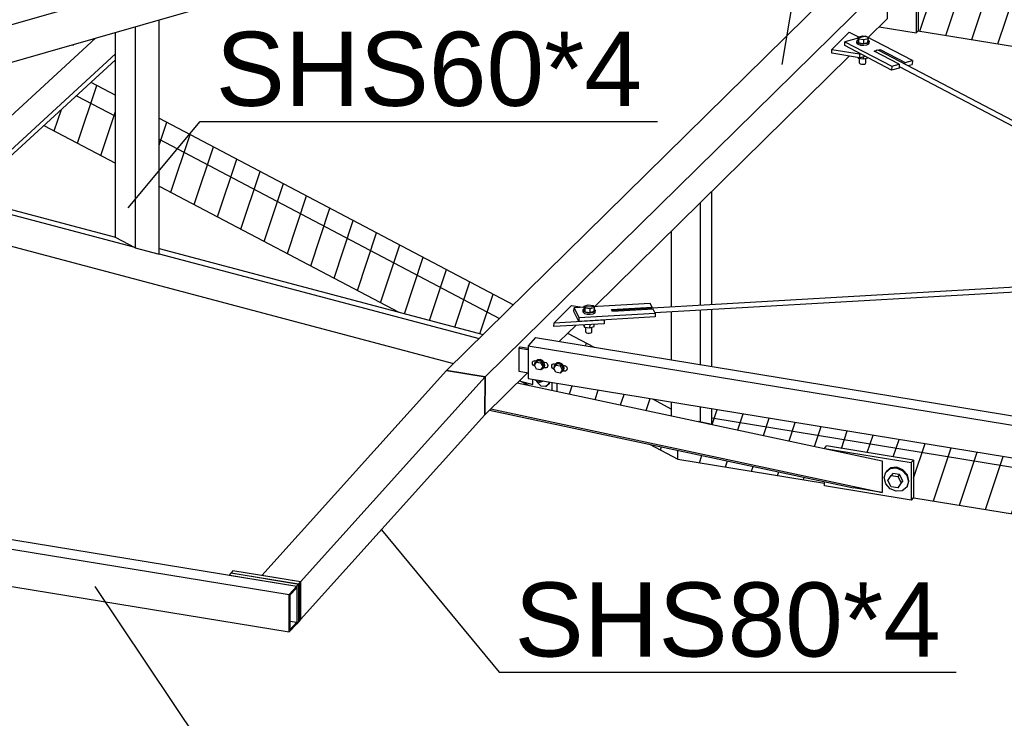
# Model space of a CAD drawing. Header units: millimetres. Extents: x 60 to 119230, y 44 to 9810.
# Tile 22 of 33: x 61146 to 63048, y 2307 to 3657. Entities that reach past the tile are written whole.
import ezdxf

# ---------------------------------------------------------------- set-up
doc = ezdxf.new("R2010")
doc.units = ezdxf.units.MM
doc.styles.add('Arial', font='ARIAL.TTF', dxfattribs={"height": 0.2})
pattern_1 = [(71.565, (63195.267, 7483.65), (-59.53125, -19.84375), [])]
pattern_2 = [(71.565, (66152.465, 863.774), (-59.53125, -19.84375), [])]

# ---------------------------------------------------------------- blocks, each defined once
blk = doc.blocks.new('Part-10304 - 9115')
at = {"color": 7}
for p, q in [((62216.5, 3093.2), (62216.7, 3100.6)), ((62363.9, 3109), (62216.7, 3100.6)), ((62216.7, 3100.6), (62226.1, 3081.6)), ((62289.2, 3096.9), (62367.7, 3101.4)), ((62367.7, 3101.4), (62363.9, 3109)), ((62367.7, 3100.4), (62367.7, 3101.4)), ((62226, 3074.2), (62216.5, 3093.2)), ((62373.3, 3082.7), (62226, 3074.2)), ((62226.1, 3081.6), (62226, 3074.2)), ((62226.1, 3081.6), (62373.4, 3090)), ((62291.1, 3093.1), (62289.2, 3096.9)), ((62369.6, 3097.6), (62291.1, 3093.1)), ((62373.4, 3090), (62369.6, 3097.6)), ((62373.4, 3090), (62373.3, 3082.7))]:
    blk.add_line(p, q, dxfattribs=at)
blk = doc.blocks.new('Part-10297 - 9115')
at = {"color": 7}
for p, q in [((62289.7, 3096), (63610.4, 3171.9)), ((62372.7, 3091.4), (63615, 3162.9)), ((62290.2, 3095.9), (62289.7, 3095.9)), ((62290.6, 3094.1), (62290.2, 3095.9))]:
    blk.add_line(p, q, dxfattribs=at)
blk = doc.blocks.new('Part-10019 - 9115')
at = {"color": 7}
for p, q in [((61089, 3724.7), (61224.8, 3849.9)), ((61250, 3836.6), (61224.8, 3849.9)), ((61070, 3670.7), (61250, 3836.6)), ((61074.7, 3672.1), (61250, 3833.6)), ((61250, 3833.6), (61250, 3836.6)), ((61032.6, 3672.8), (61046.2, 3685.3)), ((60763.2, 3388), (60891.2, 3506)), ((60765.7, 3387.3), (60895.9, 3507.3)), ((60752.8, 3414.9), (60818.6, 3475.5))]:
    blk.add_line(p, q, dxfattribs=at)
blk = doc.blocks.new('Part-10041 - 9115')
at = {"color": 7}
for p, q in [((61450.6, 4004.8), (59810.1, 3438.1)), ((61482.1, 3988.2), (61450.6, 4004.8)), ((59841.5, 3421.5), (61482.1, 3988.2)), ((61482.1, 3943), (61482.1, 3988.2)), ((61482.1, 3943), (59850.6, 3379.4)), ((59810.1, 3438.1), (59841.5, 3421.5)), ((59850.6, 3379.4), (59841.5, 3421.5))]:
    blk.add_line(p, q, dxfattribs=at)
blk = doc.blocks.new('Bolt-10291 - 9115')
at = {"color": 7}
for p, q in [((62762.9, 3614.6), (62763.8, 3616.9)), ((62765.2, 3612.3), (62762.9, 3614.6)), ((62762.9, 3611.8), (62762.9, 3614.6)), ((62763.8, 3616.9), (62765.3, 3617.6)), ((62765.2, 3616.7), (62765.4, 3623.6)), ((62765.2, 3616.7), (62766.5, 3612.7)), ((62765.4, 3623.6), (62773.7, 3625.9)), ((62766.7, 3619.6), (62765.4, 3623.6)), ((62766.5, 3612.7), (62766.7, 3619.6)), ((62766.5, 3612.7), (62776.1, 3611)), ((62776.2, 3617.9), (62766.7, 3619.6)), ((62773.7, 3625.9), (62783.2, 3624.1)), ((62776.1, 3611), (62776.2, 3617.9)), ((62776.1, 3611), (62784.4, 3613.2)), ((62784.5, 3620.2), (62776.2, 3617.9)), ((62785.9, 3613), (62782.1, 3611.2)), ((62783.2, 3624.1), (62784.5, 3620.2)), ((62784.4, 3613.2), (62784.5, 3620.2)), ((62784.5, 3617.5), (62786.7, 3615.3)), ((62785.8, 3610.2), (62786.7, 3612.6)), ((62786.7, 3615.3), (62785.9, 3613)), ((62786.7, 3612.6), (62786.7, 3615.3)), ((62762.9, 3611.8), (62765.2, 3609.6)), ((62770.1, 3610.8), (62765.2, 3612.3)), ((62765.2, 3609.6), (62770.1, 3608)), ((62776.3, 3610.4), (62770.1, 3610.8)), ((62770.1, 3608), (62776.2, 3607.6)), ((62776.2, 3607.6), (62782, 3608.4)), ((62782.1, 3611.2), (62776.3, 3610.4)), ((62782, 3608.4), (62785.8, 3610.2)), ((62765.2, 3584), (62765.5, 3583)), ((62765.5, 3583), (62765.5, 3584)), ((62765.5, 3583), (62775.6, 3581.2)), ((62768.1, 3573.2), (62768.2, 3582.5)), ((62775.6, 3581.2), (62775.7, 3585.7)), ((62775.6, 3581.2), (62784.3, 3583.6)), ((62780, 3573.6), (62780.1, 3582.4)), ((62784.3, 3583.6), (62784.3, 3583.8)), ((62768.1, 3573.2), (62769.2, 3572.1)), ((62769.2, 3572.1), (62771.7, 3571.3)), ((62771.7, 3571.3), (62774.7, 3571.1)), ((62774.7, 3571.1), (62777.6, 3571.5)), ((62777.6, 3571.5), (62779.5, 3572.4)), ((62779.5, 3572.4), (62780, 3573.6))]:
    blk.add_line(p, q, dxfattribs=at)
blk = doc.blocks.new('Part-10255 - 9115')
at = {"color": 7}
for p, q in [((61614.1, 2582.9), (61970.7, 2979.1)), ((62045.4, 2966.9), (61688.8, 2570.7)), ((61970.7, 2979.1), (62045.4, 2966.9)), ((62045.4, 2966.9), (62044.6, 2893.8)), ((62044.6, 2893.8), (61688.8, 2498.3)), ((61688.8, 2570.7), (61614.1, 2582.9)), ((61688.8, 2498.3), (61688.8, 2570.7))]:
    blk.add_line(p, q, dxfattribs=at)
blk = doc.blocks.new('Part-10196 - 9115')
h = blk.add_hatch()
h.set_pattern_fill('', color=96, scale=50, angle=45, style=0, pattern_type=0)
h.set_pattern_definition(pattern_1)
h.paths.add_polyline_path([(61331.4, 3511.1), (61283.8, 3536.1), (61255.7, 3510.3), (61252.8, 3507.6), (61193.2, 3452.8), (61331.4, 3380)])
h = blk.add_hatch()
h.set_pattern_fill('', color=96, scale=50, angle=45, style=0, pattern_type=0)
h.set_pattern_definition(pattern_1)
h.paths.add_polyline_path([(61415.7, 3335.5), (61878.2, 3091.9), (61914.5, 3082.3), (61978.4, 3065.3), (62041.2, 3048.6), (62072.9, 3079.8), (62099.8, 3106.3), (61415.7, 3466.6)])
h = blk.add_hatch()
h.set_pattern_fill('', color=96, scale=50, angle=45, style=0, pattern_type=0)
h.set_pattern_definition(pattern_1)
h.paths.add_polyline_path([(62255.6, 3024.2), (62204.4, 3051.2), (62188.3, 3035.2)])
h = blk.add_hatch()
h.set_pattern_fill('', color=96, scale=50, angle=45, style=0, pattern_type=0)
h.set_pattern_definition(pattern_1)
h.paths.add_polyline_path([(62405.1, 2918.1), (62404.8, 2918.2), (62333.8, 2929.8), (62235, 2946), (62184.1, 2954.3), (62184.1, 2939), (62405.1, 2891.8)])
h = blk.add_hatch()
h.set_pattern_fill('', color=96, scale=50, angle=45, style=0, pattern_type=0)
h.set_pattern_definition(pattern_1)
h.paths.add_polyline_path([(62417.2, 2808), (62417.2, 2825.1), (62413.6, 2825.9), (62392.8, 2830.3), (62362.5, 2836.8)])
at = {"color": 96}
for p, q in [((61283.8, 3536.1), (61331.4, 3511.1)), ((61255.7, 3510.3), (61331.4, 3470.4)), ((61415.7, 3466.6), (62099.8, 3106.3)), ((61193.2, 3452.8), (61331.4, 3380)), ((61415.7, 3426), (62072.9, 3079.8)), ((61415.7, 3335.5), (61878.2, 3091.9)), ((62204.4, 3051.2), (62255.6, 3024.2)), ((62368.3, 2924.2), (62405.1, 2904.8)), ((62362.5, 2836.8), (62417.2, 2808)), ((62417.2, 2808), (62417.2, 2825.1))]:
    blk.add_line(p, q, dxfattribs=at)
blk = doc.blocks.new('Part-10197 - 9115')
h = blk.add_hatch()
h.set_pattern_fill('', color=96, scale=50, angle=45, style=0, pattern_type=0)
h.set_pattern_definition([(71.56505, (68785.03, -1205.953), (-59.53125, -19.84375), [])])
h.paths.add_polyline_path([(68508.6, 2714.1), (68544.4, 2753.9), (68544.4, 2844.4), (62403.4, 3849.9), (62417.2, 3802), (62415.7, 3802.8), (62417.2, 3802), (62417.2, 3711.5), (62671.8, 3669.8), (62677.8, 3675.7), (62690.7, 3688.4), (62690.7, 3752.7), (62695, 3757.5), (62881.7, 3726.9), (62881.7, 3636.5), (62880.9, 3635.6), (65166.3, 3261.4), (65272, 3267.5), (65272.5, 3291.9), (65272.5, 3292.4), (65277.9, 3292.7), (65277.9, 3293.7), (65330, 3296.7), (65330.1, 3296.3), (65352.3, 3318.1), (65399, 3310.5), (65399, 3265.2), (65368.4, 3235.1), (65362.5, 3229.3)])
at = {"color": 96}
blk.add_line((62880.9, 3635.6), (65166.3, 3261.4), dxfattribs=at)
blk = doc.blocks.new('Part-10198 - 9115')
h = blk.add_hatch()
h.set_pattern_fill('', color=96, scale=50, angle=45, style=0, pattern_type=0)
h.set_pattern_definition(pattern_2)
h.paths.add_polyline_path([(65355.7, 2326.8), (65219.4, 2355.9), (64639.1, 2479.9), (64639.1, 2561.4), (64636.9, 2561.8), (64629.8, 2553.9), (62482.7, 2905.5), (62482.7, 2875.4), (62478, 2876.2), (62700.1, 2828.7), (62704.4, 2833.5), (62872.4, 2806), (62872.4, 2733.6), (62872.3, 2733.5)])
h = blk.add_hatch()
h.set_pattern_fill('', color=96, scale=50, angle=45, style=0, pattern_type=0)
h.set_pattern_definition(pattern_2)
h.paths.add_polyline_path([(62700.1, 2761.6), (62700.1, 2764.7), (62624.2, 2780.9), (62417.2, 2825.1), (62417.2, 2808)])
at = {"color": 96}
for p, q in [((62482.7, 2887.7), (64639.1, 2534.6)), ((62417.2, 2808), (62417.2, 2825.1)), ((62417.2, 2808), (62700.1, 2761.6)), ((62872.3, 2733.5), (62872.8, 2733.4)), ((62872.8, 2733.4), (65355.7, 2326.8))]:
    blk.add_line(p, q, dxfattribs=at)
blk = doc.blocks.new('Bolt-10251 - 9115')
at = {"color": 7}
for p, q in [((62141.4, 2960.7), (62141.2, 2961.4)), ((62150.2, 2956.1), (62141.4, 2960.7)), ((62145.7, 2956.5), (62144.4, 2959.1)), ((62153.6, 2949.3), (62145.7, 2956.5)), ((62150.2, 2956.1), (62152, 2959.6)), ((62157.6, 2958.7), (62150.2, 2956.1)), ((62161.4, 2948.2), (62153.6, 2949.3)), ((62167.2, 2953.4), (62161.4, 2948.2)), ((62161.4, 2948.2), (62163.8, 2949)), ((62163.8, 2949), (62169.5, 2954.2)), ((62167.9, 2957), (62167.2, 2953.4)), ((62169.5, 2954.2), (62170, 2956.6))]:
    blk.add_line(p, q, dxfattribs=at)
blk = doc.blocks.new('Bolt-10313 - 9115')
at = {"color": 7}
for p, q in [((62136.4, 2993.8), (62136.8, 2995.8)), ((62136.8, 2991.7), (62136.4, 2993.8)), ((62136.8, 2995.8), (62138, 2997.4)), ((62138, 2989.7), (62136.8, 2991.7)), ((62138, 2997.4), (62139.8, 2998.2)), ((62139.8, 2988.2), (62138, 2989.7)), ((62139.8, 2998.2), (62142, 2998.3)), ((62141, 2987.8), (62139.8, 2988.2)), ((62140.2, 2989.3), (62144.2, 2995.4)), ((62144.2, 2981.9), (62140.2, 2989.3)), ((62141.2, 2992.1), (62142.5, 2996.4)), ((62141.5, 2991.2), (62141.2, 2992.1)), ((62142, 2998.3), (62144.1, 2997.9)), ((62142.5, 2996.4), (62145.9, 2999.2)), ((62142.5, 2996.4), (62143.2, 2997.2)), ((62146.6, 2999.9), (62143.2, 2997.2)), ((62146.5, 2998), (62144.2, 2995.4)), ((62144.2, 2995.4), (62152.3, 2994.1)), ((62145.9, 2999.2), (62150.6, 2999.6)), ((62154.6, 2996.7), (62146.5, 2998)), ((62151.3, 3000.4), (62146.6, 2999.9)), ((62150.6, 2999.6), (62155.2, 2997.6)), ((62156, 2998.4), (62151.3, 3000.4)), ((62154.6, 2996.7), (62152.3, 2994.1)), ((62152.3, 2994.1), (62156.4, 2986.7)), ((62156.4, 2986.7), (62152.3, 2980.6)), ((62158.7, 2989.2), (62154.6, 2996.7)), ((62158.7, 2989.2), (62154.6, 2983.1)), ((62155.2, 2997.6), (62158.7, 2993.8)), ((62159.4, 2994.6), (62156, 2998.4)), ((62158.7, 2989.2), (62156.4, 2986.7)), ((62158.4, 2995.6), (62160.6, 2995.2)), ((62158.7, 2993.8), (62159.9, 2989)), ((62159.9, 2989), (62158.7, 2984.7)), ((62158.7, 2984.7), (62159.4, 2985.5)), ((62160.6, 2989.8), (62159.4, 2994.6)), ((62159.4, 2985.5), (62160.6, 2989.8)), ((62160.6, 2995.2), (62162.8, 2994.5)), ((62162.8, 2994.5), (62164.6, 2993)), ((62164.6, 2985.3), (62162.8, 2984.5)), ((62164.6, 2993), (62165.8, 2991.1)), ((62165.8, 2986.9), (62164.6, 2985.3)), ((62165.8, 2991.1), (62166.2, 2988.9)), ((62166.2, 2988.9), (62165.8, 2986.9)), ((62173.7, 2987.7), (62174.1, 2989.7)), ((62174.1, 2985.5), (62173.7, 2987.7)), ((62174.1, 2989.7), (62175.3, 2991.3)), ((62175.3, 2983.6), (62174.1, 2985.5)), ((62175.3, 2991.3), (62177.2, 2992.1)), ((62177.2, 2992.1), (62179.3, 2992.2)), ((62177.5, 2983.2), (62181.6, 2989.3)), ((62178.6, 2986), (62179.8, 2990.3)), ((62178.8, 2985.1), (62178.6, 2986)), ((62179.3, 2992.2), (62181.5, 2991.8)), ((62179.8, 2990.3), (62183.3, 2993)), ((62179.8, 2990.3), (62180.6, 2991.1)), ((62184, 2993.8), (62180.6, 2991.1)), ((62183.9, 2991.9), (62181.6, 2989.3)), ((62181.6, 2989.3), (62189.7, 2988)), ((62183.3, 2993), (62187.9, 2993.5)), ((62192, 2990.6), (62183.9, 2991.9)), ((62188.6, 2994.3), (62184, 2993.8)), ((62187.9, 2993.5), (62192.6, 2991.5)), ((62193.3, 2992.3), (62188.6, 2994.3)), ((62192, 2990.6), (62189.7, 2988)), ((62189.7, 2988), (62193.7, 2980.6)), ((62196, 2983.1), (62192, 2990.6)), ((62192.6, 2991.5), (62196, 2987.6)), ((62196.7, 2988.4), (62193.3, 2992.3)), ((62195.8, 2989.5), (62198, 2989.1)), ((62196, 2987.6), (62197.3, 2982.9)), ((62198, 2983.7), (62196.7, 2988.4)), ((62198, 2989.1), (62200.1, 2988.4)), ((62200.1, 2988.4), (62201.9, 2986.9)), ((62201.9, 2986.9), (62203.1, 2984.9)), ((62152.3, 2980.6), (62144.2, 2981.9)), ((62154.6, 2983.1), (62152.3, 2980.6)), ((62155.2, 2982), (62153.4, 2981.8)), ((62158.7, 2984.7), (62155.2, 2982)), ((62160.6, 2984.4), (62158.7, 2984.7)), ((62162.8, 2984.5), (62160.6, 2984.4)), ((62177.2, 2982.1), (62175.3, 2983.6)), ((62178.4, 2981.7), (62177.2, 2982.1)), ((62181.6, 2975.8), (62177.5, 2983.2)), ((62189.7, 2974.4), (62181.6, 2975.8)), ((62193.7, 2980.6), (62189.7, 2974.4)), ((62192, 2977), (62189.7, 2974.4)), ((62192.6, 2975.8), (62190.8, 2975.7)), ((62196, 2983.1), (62192, 2977)), ((62196, 2978.6), (62192.6, 2975.8)), ((62196, 2983.1), (62193.7, 2980.6)), ((62197.3, 2982.9), (62196, 2978.6)), ((62196, 2978.6), (62196.7, 2979.4)), ((62198, 2978.3), (62196, 2978.6)), ((62196.7, 2979.4), (62198, 2983.7)), ((62200.1, 2978.3), (62198, 2978.3)), ((62201.9, 2979.2), (62200.1, 2978.3)), ((62203.1, 2980.8), (62201.9, 2979.2)), ((62203.1, 2984.9), (62203.6, 2982.8)), ((62203.6, 2982.8), (62203.1, 2980.8))]:
    blk.add_line(p, q, dxfattribs=at)
blk = doc.blocks.new('Part-10233 - 9115')
at = {"color": 7}
for p, q in [((60394.3, 3476.7), (62092.9, 3964.6)), ((62092.9, 3964.6), (62143.3, 3938.1)), ((62143.3, 3938.1), (60444.7, 3450.2)), ((62143.3, 3938.1), (62143.3, 3865.6)), ((62143.3, 3865.6), (60443.1, 3377.3)), ((60444.7, 3450.2), (60394.3, 3476.7)), ((60443.1, 3377.3), (60444.7, 3450.2))]:
    blk.add_line(p, q, dxfattribs=at)
blk = doc.blocks.new('Part-10235 - 9115')
at = {"color": 7}
for p, q in [((60616.3, 3427), (61331.4, 3237.1)), ((60598.5, 3421.9), (61366, 3218.1)), ((60487.6, 3390), (61984.3, 2992.6)), ((61415.7, 3214.7), (62041.2, 3048.6)), ((61415.7, 3204.9), (62033.3, 3040.9)), ((62110.8, 2959), (62137, 2952)), ((62137, 2952), (62137, 2962))]:
    blk.add_line(p, q, dxfattribs=at)
blk = doc.blocks.new('Part-10236 - 9115')
at = {"color": 7}
for p, q in [((61415.7, 3204), (61415.7, 3656.6)), ((61331.4, 3236.3), (61331.4, 3632.4)), ((61369.1, 3643.2), (61369.1, 3216.4)), ((61369.1, 3216.4), (61331.4, 3236.3)), ((61369.1, 3216.4), (61415.7, 3204))]:
    blk.add_line(p, q, dxfattribs=at)
blk = doc.blocks.new('Part-11697 - 9115')
at = {"color": 7}
for p, q in [((60977.1, 3331.2), (61292.7, 3621.3)), ((61032.7, 3316.4), (61331.4, 3590.9)), ((61042.1, 3313.9), (61331.4, 3579.8))]:
    blk.add_line(p, q, dxfattribs=at)
blk = doc.blocks.new('Part-10250 - 9115')
at = {"color": 7}
for p, q in [((62115.9, 2957.6), (62128.8, 2950.8)), ((62174.8, 2941), (62174.8, 2955.9)), ((62184.1, 2939), (62184.1, 2954.3))]:
    blk.add_line(p, q, dxfattribs=at)
blk = doc.blocks.new('Part-10252 - 9115')
at = {"color": 7}
for p, q in [((61970.7, 2979.1), (62746.7, 3743.6)), ((62821.4, 3731.4), (62045.4, 2966.9)), ((62746.7, 3743.6), (62821.4, 3731.4)), ((62821.4, 3731.4), (62821.4, 3658.9)), ((62784.8, 3622.8), (62821.4, 3658.9)), ((62256.9, 3102.9), (62748.2, 3586.8)), ((62188.3, 3035.2), (62220, 3066.5)), ((62045.4, 2966.9), (61970.7, 2979.1)), ((62044.6, 2893.8), (62126.7, 2974.6)), ((62044.6, 2893.8), (62045.4, 2966.9))]:
    blk.add_line(p, q, dxfattribs=at)
blk = doc.blocks.new('Part-10253 - 9115')
at = {"color": 7}
for p, q in [((62107.2, 2955.4), (62812.1, 2804.8)), ((62053.8, 2902.8), (62756.1, 2752.7)), ((62056.1, 2905.1), (62812.1, 2743.5)), ((62812.1, 2804.8), (62812.1, 2743.5)), ((62812.1, 2743.5), (62756.1, 2752.7))]:
    blk.add_line(p, q, dxfattribs=at)
blk = doc.blocks.new('Part-10254 - 9115')
at = {"color": 7}
for p, q in [((62482.7, 3107), (62482.7, 3325.2)), ((62461.2, 3105.8), (62461.2, 3304.1)), ((62405.1, 3102.6), (62405.1, 3248.9)), ((62405.1, 2999.7), (62405.1, 3093.3)), ((62461.2, 2990.6), (62461.2, 3096.5)), ((62482.7, 2987), (62482.7, 3097.8)), ((62405.1, 2891.8), (62405.1, 2918.1)), ((62461.2, 2880), (62461.2, 2909)), ((62482.7, 2875.4), (62482.7, 2905.5)), ((62456.5, 2880.8), (62461.2, 2880)), ((62458.9, 2880.3), (62458, 2880.5)), ((62477.5, 2876.4), (62458.9, 2880.3)), ((62461.2, 2880), (62482.7, 2875.4)), ((62476.6, 2876.5), (62477.5, 2876.4)), ((62478, 2876.2), (62482.7, 2875.4))]:
    blk.add_line(p, q, dxfattribs=at)
blk = doc.blocks.new('Part-10259 - 9115')
at = {"color": 7}
for p, q in [((62690.7, 3752.7), (62695, 3757.5)), ((62690.7, 3688.4), (62690.7, 3752.7)), ((62690.7, 3752.7), (62821.3, 3731.3)), ((62695, 3757.5), (62881.7, 3726.9)), ((62821.4, 3731.3), (62877.4, 3722.1)), ((62881.7, 3726.9), (62877.4, 3722.1)), ((62881.7, 3636.5), (62881.7, 3726.9)), ((62877.4, 3722.1), (62877.4, 3631.7)), ((62805.7, 3643.4), (62877.4, 3631.7)), ((62877.4, 3631.7), (62881.7, 3636.5))]:
    blk.add_line(p, q, dxfattribs=at)
blk = doc.blocks.new('Part-10264 - 9115')
at = {"color": 7}
for p, q in [((62700.1, 2828.7), (62704.4, 2833.5)), ((62872.4, 2806), (62704.4, 2833.5)), ((62701.3, 2828.5), (62868.1, 2801.2)), ((62868.1, 2801.2), (62872.4, 2806)), ((62868.1, 2801.2), (62868.1, 2728.8)), ((62872.4, 2806), (62872.4, 2733.6)), ((62700.1, 2756.3), (62700.1, 2764.7)), ((62868.1, 2728.8), (62700.1, 2756.3)), ((62872.4, 2733.6), (62868.1, 2728.8))]:
    blk.add_line(p, q, dxfattribs=at)
blk = doc.blocks.new('Bolt-10265 - 9115')
at = {"color": 7}
for p, q in [((62815.7, 2772.2), (62818.9, 2783)), ((62818.9, 2783), (62827.4, 2789.9)), ((62818.9, 2783), (62819.9, 2784.2)), ((62828.5, 2791.1), (62819.9, 2784.2)), ((62822.5, 2766.5), (62829, 2776.3)), ((62827.4, 2789.9), (62839.1, 2791)), ((62840.1, 2792.2), (62828.5, 2791.1)), ((62832.6, 2780.3), (62829, 2776.3)), ((62829, 2776.3), (62841.9, 2774.2)), ((62845.5, 2778.2), (62832.6, 2780.3)), ((62839.1, 2791), (62850.7, 2786.1)), ((62851.8, 2787.3), (62840.1, 2792.2)), ((62845.5, 2778.2), (62841.9, 2774.2)), ((62852, 2766.3), (62845.5, 2778.2)), ((62850.7, 2786.1), (62859.3, 2776.4)), ((62860.4, 2777.6), (62851.8, 2787.3)), ((62859.3, 2776.4), (62862.4, 2764.6)), ((62863.5, 2765.8), (62860.4, 2777.6)), ((62818.9, 2760.4), (62815.7, 2772.2)), ((62827.4, 2750.7), (62818.9, 2760.4)), ((62829, 2754.6), (62822.5, 2766.5)), ((62841.9, 2774.2), (62848.4, 2762.3)), ((62848.4, 2762.3), (62841.9, 2752.5)), ((62845.5, 2756.5), (62852, 2766.3)), ((62852, 2766.3), (62848.4, 2762.3)), ((62862.4, 2764.6), (62859.3, 2753.8)), ((62860.4, 2755), (62863.5, 2765.8)), ((62839.1, 2745.8), (62827.4, 2750.7)), ((62841.9, 2752.5), (62829, 2754.6)), ((62850.7, 2746.9), (62839.1, 2745.8)), ((62841.9, 2752.5), (62845.5, 2756.5)), ((62859.3, 2753.8), (62850.7, 2746.9)), ((62859.3, 2753.8), (62860.4, 2755))]:
    blk.add_line(p, q, dxfattribs=at)
blk = doc.blocks.new('Part-10266 - 9115')
at = {"color": 7}
for p, q in [((60473.3, 2760.1), (60448.9, 2745.8)), ((60473.3, 2760.1), (61681.2, 2562.3)), ((60448.9, 2745.8), (60448.9, 2673.4)), ((60448.9, 2745.8), (61666.8, 2546.4)), ((60448.9, 2673.4), (61666.8, 2474)), ((61681.2, 2562.3), (61666.8, 2546.4)), ((61681.2, 2559.6), (61667.9, 2544.9)), ((61681.2, 2562.3), (61681.2, 2559.6)), ((61666.8, 2474), (61666.8, 2546.4)), ((61667.9, 2544.9), (61667.9, 2477.9)), ((61667.9, 2494.8), (61681.2, 2492.7)), ((61681.2, 2492.7), (61667.9, 2477.9)), ((61681.2, 2489.9), (61681.2, 2492.7)), ((61666.8, 2474), (61681.2, 2489.9))]:
    blk.add_line(p, q, dxfattribs=at)
blk = doc.blocks.new('Part-10279 - 9115')
at = {"color": 7}
for p, q in [((61558.1, 2592.1), (61554.5, 2588.1)), ((61554.5, 2588.1), (61685.2, 2566.7)), ((61554.5, 2587.6), (61554.5, 2588.1)), ((61688.8, 2570.7), (61558.1, 2592.1)), ((61685.2, 2566.7), (61688.8, 2570.7)), ((61688.8, 2570.7), (61688.8, 2498.3)), ((61685.2, 2566.7), (61685.2, 2494.3)), ((61684.8, 2494.4), (61685.2, 2494.3)), ((61688.8, 2498.3), (61685.2, 2494.3))]:
    blk.add_line(p, q, dxfattribs=at)
blk = doc.blocks.new('Part-10280 - 9115')
at = {"color": 7}
for p, q in [((61554.1, 2587.7), (61550.5, 2583.7)), ((61684.8, 2566.3), (61554.1, 2587.7)), ((61550.5, 2583.7), (61681.2, 2562.3)), ((61681.2, 2562.3), (61684.8, 2566.3)), ((61681.2, 2562.3), (61681.2, 2489.9)), ((61684.8, 2566.3), (61684.8, 2493.9)), ((61684.8, 2493.9), (61681.2, 2489.9)), ((61681.2, 2489.9), (61681.2, 2489.9))]:
    blk.add_line(p, q, dxfattribs=at)
blk = doc.blocks.new('Part-10287 - 9115')
at = {"color": 7}
for p, q in [((62798.6, 3595.2), (62799.1, 3596.8)), ((62799.1, 3596.8), (62801.9, 3598.9)), ((62801.9, 3598.9), (62804.7, 3598.3)), ((62804.7, 3598.3), (63618.2, 3172.3)), ((62844.4, 3566.4), (63599.1, 3171.2)), ((63615, 3162.9), (63949.1, 2988)), ((63622.9, 3169.9), (63953.6, 2996.7)), ((63972.1, 2975.9), (63993.2, 2964.8)), ((63992.7, 2969.3), (63992.1, 2967.8)), ((63992.1, 2967.8), (63993.2, 2964.8)), ((63996, 2964.3), (63998.6, 2966.2)), ((63993.2, 2964.8), (63996, 2964.3))]:
    blk.add_line(p, q, dxfattribs=at)
blk = doc.blocks.new('Part-10289 - 9115')
at = {"color": 7}
for p, q in [((62748.3, 3633.1), (62714.4, 3599.7)), ((62748.3, 3633.1), (62768.6, 3622.5)), ((62714.3, 3592.4), (62714.4, 3599.7)), ((62714.4, 3599.7), (62768.1, 3591)), ((62767.9, 3583.6), (62714.3, 3592.4)), ((62768.1, 3591), (62767.9, 3583.6)), ((62767.9, 3583.6), (62779, 3586.6)), ((62768.1, 3591), (62769.8, 3591.4))]:
    blk.add_line(p, q, dxfattribs=at)
blk = doc.blocks.new('Part-10290 - 9115')
at = {"color": 7}
for p, q in [((62739.6, 3607.2), (62739.7, 3614.6)), ((62779.6, 3625.5), (62739.7, 3614.6)), ((62739.7, 3614.6), (62830.3, 3567.2)), ((62870.1, 3578.1), (62779.6, 3625.5)), ((62830.1, 3559.8), (62739.6, 3607.2)), ((62796.2, 3596.4), (62800, 3597.4)), ((62844.5, 3571.1), (62796.2, 3596.4)), ((62803.8, 3598.5), (62807.6, 3599.5)), ((62807.5, 3596.8), (62807.6, 3599.5)), ((62807.6, 3599.5), (62855.9, 3574.2)), ((62855.9, 3574.2), (62870.1, 3578.1)), ((62870.1, 3578.1), (62870, 3570.8)), ((62830.3, 3567.2), (62830.1, 3559.8)), ((62844.4, 3563.7), (62830.1, 3559.8)), ((62830.3, 3567.2), (62844.5, 3571.1)), ((62844.5, 3571.1), (62844.4, 3563.7)), ((62855.8, 3571.5), (62855.9, 3574.2)), ((62861.7, 3568.5), (62870, 3570.8))]:
    blk.add_line(p, q, dxfattribs=at)
blk = doc.blocks.new('Part-10303 - 9115')
at = {"color": 7}
for p, q in [((62212, 3104.8), (62178.1, 3071.4)), ((62212, 3104.8), (62232.3, 3101.5)), ((62178, 3064), (62178.1, 3071.4)), ((62274.9, 3069.6), (62178, 3064)), ((62178.1, 3071.4), (62275.1, 3077)), ((62275.1, 3077), (62274.9, 3069.6))]:
    blk.add_line(p, q, dxfattribs=at)
blk = doc.blocks.new('Bolt-10305 - 9115')
at = {"color": 7}
for p, q in [((62236.2, 3096.7), (62236.3, 3103.6)), ((62236.3, 3103.6), (62244.2, 3106.1)), ((62238.3, 3099.7), (62236.3, 3103.6)), ((62238.2, 3092.8), (62238.3, 3099.7)), ((62248.1, 3098.2), (62238.3, 3099.7)), ((62244.2, 3106.1), (62254, 3104.7)), ((62256, 3100.7), (62248.1, 3098.2)), ((62254, 3104.7), (62256, 3100.7)), ((62255.8, 3093.8), (62256, 3100.7)), ((62234.2, 3094.6), (62234.7, 3096.9)), ((62236.9, 3092.4), (62234.2, 3094.6)), ((62234.2, 3091.8), (62234.2, 3094.6)), ((62234.2, 3091.8), (62236.9, 3089.6)), ((62234.7, 3096.9), (62236.2, 3097.8)), ((62236.2, 3096.7), (62238.2, 3092.8)), ((62242.1, 3091), (62236.9, 3092.4)), ((62236.9, 3089.6), (62242, 3088.2)), ((62238.2, 3092.8), (62248, 3091.3)), ((62242, 3088.2), (62248.2, 3087.9)), ((62248.3, 3090.7), (62242.1, 3091)), ((62248, 3091.3), (62248.1, 3098.2)), ((62248, 3091.3), (62255.8, 3093.8)), ((62248.2, 3087.9), (62253.8, 3088.9)), ((62253.9, 3091.6), (62248.3, 3090.7)), ((62253.8, 3088.9), (62257.3, 3090.8)), ((62257.4, 3093.6), (62253.9, 3091.6)), ((62255.9, 3097.5), (62257.8, 3095.9)), ((62257.3, 3090.8), (62257.7, 3093.2)), ((62257.8, 3095.9), (62257.4, 3093.6)), ((62257.7, 3093.2), (62257.8, 3095.9)), ((62235.1, 3067.3), (62237.2, 3063.1)), ((62235.1, 3067.3), (62235.1, 3067.3)), ((62237.2, 3063.1), (62237.2, 3067.5)), ((62237.2, 3063.1), (62247.5, 3061.5)), ((62239.3, 3053.4), (62239.5, 3062.7)), ((62247.5, 3061.5), (62247.6, 3068)), ((62247.5, 3061.5), (62255.8, 3064.2)), ((62251.1, 3054), (62251.3, 3062.7)), ((62255.8, 3064.2), (62255.9, 3068.5)), ((62239.3, 3053.4), (62240.7, 3052.3)), ((62240.7, 3052.3), (62243.2, 3051.6)), ((62243.2, 3051.6), (62246.3, 3051.4)), ((62246.3, 3051.4), (62249.1, 3051.9)), ((62249.1, 3051.9), (62250.9, 3052.9)), ((62250.9, 3052.9), (62251.1, 3054))]:
    blk.add_line(p, q, dxfattribs=at)
blk = doc.blocks.new('Part-10307 - 9115')
at = {"color": 7}
for p, q in [((62142.3, 3042.8), (62127.9, 3026.8)), ((62142.3, 3042.8), (64644.1, 2633.1)), ((62127.9, 3026.8), (62128, 2963.5)), ((62127.9, 3026.8), (64629.8, 2617.2)), ((62128, 2963.5), (64629.8, 2553.9))]:
    blk.add_line(p, q, dxfattribs=at)
blk = doc.blocks.new('Part-10312 - 9115')
at = {"color": 7}
for p, q in [((62110.7, 3022.4), (62112.9, 3024.8)), ((62112.9, 3024.8), (62127.9, 3022.4)), ((62110.7, 2977.2), (62110.7, 3022.4)), ((62110.7, 3022.4), (62127.9, 3019.6)), ((62128, 2974.4), (62110.7, 2977.2))]:
    blk.add_line(p, q, dxfattribs=at)
blk = doc.blocks.new('Part-11752 - 9115')
at = {"color": 7}
for p, q in [((60136.9, 4107.7), (60370.1, 4188.2)), ((60370.1, 4188.2), (61008.3, 3852)), ((60136.9, 4107.7), (60775.2, 3771.5)), ((60136.9, 4071.5), (60136.9, 4107.7)), ((60136.9, 4071.5), (60733.7, 3757.1)), ((61091.7, 3808.1), (61147.5, 3778.7)), ((61174.8, 3764.3), (61206.2, 3747.8)), ((60858.5, 3727.6), (60953.1, 3677.8)), ((60817, 3713.3), (60911.6, 3663.4)), ((60981.4, 3662.9), (61003, 3651.5)), ((60939.9, 3648.5), (60958.5, 3638.7))]:
    blk.add_line(p, q, dxfattribs=at)
blk = doc.blocks.new('Bolt-11755 - 9115')
at = {"color": 7}
for p, q in [((61248.4, 3608.6), (61249.6, 3608.2)), ((61249.6, 3608.2), (61250.6, 3609.2))]:
    blk.add_line(p, q, dxfattribs=at)
blk = doc.blocks.new('Mark-14661 - 9115')
at = {"color": 136}
for p, q in [((61844.7, 2671.5), (62071.9, 2396.5)), ((62071.9, 2396.5), (62954.9, 2396.5))]:
    blk.add_line(p, q, dxfattribs=at)
at = {"color": 30, "style": 'Arial'}
blk.add_text('SHS80*4', height=143.26, dxfattribs=at).set_placement((62101.9, 2426.5))
blk = doc.blocks.new('Text-37738 - 9115')
at = {"color": 136}
blk.add_line((62618.8, 3570.4), (62796.5, 4640.3), dxfattribs=at)
blk = doc.blocks.new('Mark-14664 - 9115')
at = {"color": 136}
for p, q in [((61291.5, 2562), (61627.9, 2058.6)), ((61627.9, 2058.6), (62544.3, 2058.6))]:
    blk.add_line(p, q, dxfattribs=at)
at = {"color": 30, "style": 'Arial'}
blk.add_text('C80*40*3', height=143.26, dxfattribs=at).set_placement((61657.9, 2088.6))
blk = doc.blocks.new('Mark-27479 - 9115')
at = {"color": 136}
for p, q in [((59976.8, 2478.5), (60690.2, 1590)), ((60690.2, 1590), (61495.3, 1590))]:
    blk.add_line(p, q, dxfattribs=at)
at = {"color": 30, "style": 'Arial'}
blk.add_text('UPE200', height=143.26, dxfattribs=at).set_placement((60720.2, 1620))
blk = doc.blocks.new('Mark-14652 - 9115')
at = {"color": 136}
for p, q in [((61355.8, 3293.4), (61494.9, 3460.6)), ((61494.9, 3460.6), (62377.9, 3460.6))]:
    blk.add_line(p, q, dxfattribs=at)
at = {"color": 30, "style": 'Arial'}
blk.add_text('SHS60*4', height=143.26, dxfattribs=at).set_placement((61524.9, 3490.6))

msp = doc.modelspace()

# ---------------------------------------------------------------- block references
for name in ['Part-10196 - 9115', 'Text-37738 - 9115', 'Part-11752 - 9115', 'Part-11697 - 9115', 'Part-10041 - 9115', 'Part-10233 - 9115', 'Part-10019 - 9115', 'Part-10197 - 9115', 'Part-10259 - 9115', 'Part-10252 - 9115', 'Part-10236 - 9115', 'Mark-14652 - 9115', 'Part-10289 - 9115', 'Part-10290 - 9115', 'Bolt-10291 - 9115', 'Bolt-11755 - 9115', 'Part-10287 - 9115', 'Part-10235 - 9115', 'Part-10254 - 9115', 'Part-10297 - 9115', 'Part-10303 - 9115', 'Part-10304 - 9115', 'Bolt-10305 - 9115', 'Part-10307 - 9115', 'Part-10312 - 9115', 'Bolt-10313 - 9115', 'Part-10255 - 9115', 'Part-10253 - 9115', 'Part-10250 - 9115', 'Bolt-10251 - 9115', 'Part-10198 - 9115', 'Part-10264 - 9115', 'Bolt-10265 - 9115', 'Part-10266 - 9115', 'Mark-14661 - 9115', 'Part-10280 - 9115', 'Part-10279 - 9115', 'Mark-14664 - 9115', 'Mark-27479 - 9115']:
    msp.add_blockref(name, (0, 0))

doc.saveas('drawing.dxf')
